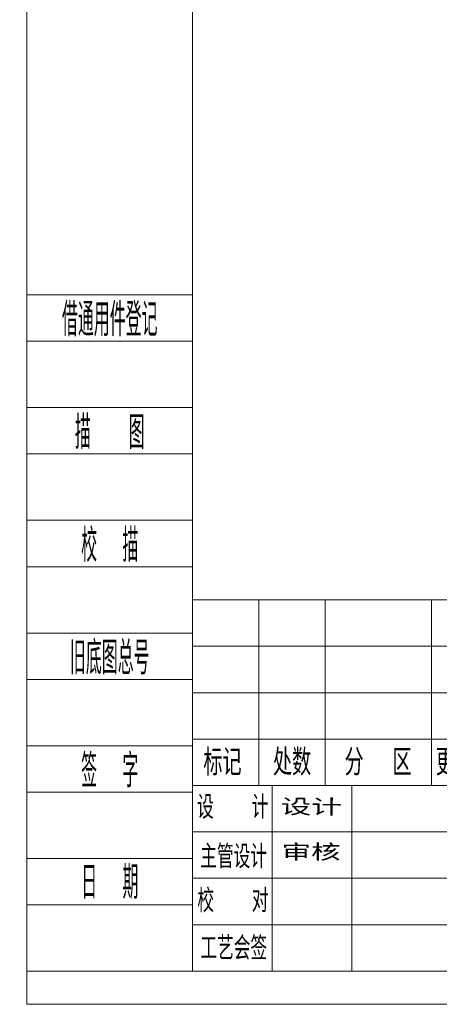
# Model space of a CAD drawing. Header units: millimetres. Extents: x -16 to 4241, y 0 to 4344.
# Tile 1 of 19: x -16 to 909, y 0 to 2172. Entities that reach past the tile are written whole.
import ezdxf
from ezdxf.enums import TextEntityAlignment as Align

# ---------------------------------------------------------------- set-up
doc = ezdxf.new("R2010")
doc.units = ezdxf.units.MM
for name, color, linetype, lineweight in [('1轮廓实线层', 7, 'Continuous', 18), ('2细线层', 4, 'Continuous', 13), ('6文字层', 3, 'Continuous', 13), ('图框层', 7, 'Continuous', 18)]:
    doc.layers.add(name, color=color, linetype=linetype, lineweight=lineweight)
doc.styles.add('PC_TEXTSTYLE', font='ISOCP.SHX', dxfattribs={"width": 0.707, "bigfont": 'GBCBIG.SHX'})
doc.styles.add('标准汉字', font='gbenor.shx', dxfattribs={"bigfont": 'gbcbig.shx'})

# ---------------------------------------------------------------- blocks, each defined once
blk = doc.blocks.new('ZwmFrameMain_A4^_^无分区图框^_^portrait')
at = {"layer": '1轮廓实线层'}
for q in [(0, 287), (180, 0)]:
    blk.add_line((0, 0), q, dxfattribs=at)
at = {"layer": '2细线层'}
for q in [(-25, 292), (185, -5)]:
    blk.add_line((-25, -5), q, dxfattribs=at)
blk = doc.blocks.new('ZwmFrameMain_附加栏')
at = {"layer": '2细线层'}
for p, q in [((-25, 102), (0, 102)), ((-25, 95), (0, 95)), ((-25, 85), (0, 85)), ((-25, 78), (0, 78)), ((-25, 68), (0, 68)), ((-25, 61), (0, 61)), ((-25, 51), (0, 51)), ((-25, 44), (0, 44)), ((-25, 34), (0, 34)), ((-25, 27), (0, 27)), ((-25, 17), (0, 17)), ((-25, 10), (0, 10)), ((-25, 0), (0, 0))]:
    blk.add_line(p, q, dxfattribs=at)
at = {"layer": '6文字层', "color": 3, "style": 'PC_TEXTSTYLE'}
for s, width, p in [('借通用件登记', 0.667, (-12.5, 98.5)), ('描   图', 0.6667, (-12.5, 81.5)), ('校  描', 0.667, (-12.5, 64.5)), ('旧底图总号', 0.667, (-12.5, 47.5)), ('签  字', 0.667, (-12.5, 30.5)), ('日  期', 0.667, (-12.49, 13.6))]:
    blk.add_text(s, height=5, dxfattribs=dict(at, width=width)).set_placement(p, align=Align.MIDDLE)
at = {"layer": '6文字层', "style": 'PC_TEXTSTYLE'}
for tag, width, p, p2 in [('借通用件登记', 0.671328, (-23.44, 86.36), (-1.25, 86.36)), ('描图', 2.120922, (-23.44, 69.36), (-1.25, 69.36)), ('校图', 2.149976, (-23.75, 52.06), (-1.25, 52.06)), ('旧底图总号', 0.761452, (-22.84, 35.67), (-1.86, 35.67)), ('签字', 2.026939, (-23.14, 18.37), (-1.56, 18.37)), ('日期', 1.89999, (-22.84, 1.37), (-2.17, 1.37))]:
    blk.add_attdef(tag, text='', height=5, dxfattribs=dict(at, width=width)).set_placement(p, p2, align=Align.FIT)

msp = doc.modelspace()

# ---------------------------------------------------------------- linework, layer by layer
at = {"layer": '1轮廓实线层'}
for p, q in [((365.62, 892.12), (2998.12, 892.12)), ((365.62, 73.12), (365.62, 892.12))]:
    msp.add_line(p, q, dxfattribs=at)
at = {"layer": '2细线层', "color": 6, "linetype": 'Continuous'}
for p, q in [((511.88, 482.62), (511.88, 892.12)), ((658.13, 482.62), (658.13, 892.12)), ((892.12, 482.62), (892.12, 892.12)), ((365.62, 789.75), (1535.63, 789.75)), ((365.62, 687.37), (1535.63, 687.37)), ((365.62, 585), (1535.63, 585)), ((365.62, 482.62), (2266.88, 482.62)), ((541.13, 73.12), (541.13, 482.62)), ((716.63, 73.12), (716.63, 482.62)), ((365.62, 380.25), (1535.63, 380.25)), ((365.62, 277.87), (1535.63, 277.87)), ((365.62, 175.5), (1535.63, 175.5))]:
    msp.add_line(p, q, dxfattribs=at)

# ---------------------------------------------------------------- block references
at = {"layer": '图框层', "xscale": 14.625, "yscale": 14.625, "zscale": 14.625}
for name in ['ZwmFrameMain_A4^_^无分区图框^_^portrait', 'ZwmFrameMain_附加栏']:
    msp.add_blockref(name, (365.62, 73.12), dxfattribs=at)

# ---------------------------------------------------------------- texts
at = {"layer": '6文字层', "color": 6, "attachment_point": 5, "style": '标准汉字'}
for s, insert, char_height, width in [('标记', (431.47, 533.79), 58.5, 170.3812), ('处数', (584.82, 533.79), 58.5, 167.4562), ('分  区', (774.51, 533.79), 58.5, 280.2777), ('更改文件号', (1007.07, 533.79), 58.5, 428.5125), ('设   计', (453.88, 434.77), 51.187, 293.3227), ('主管设计', (455.95, 325.78), 51.187, 295.6078), ('校   对', (454.45, 228.74), 51.187, 297.1617), ('工艺会签', (456.23, 123.84), 51.187, 296.8875)]:
    msp.add_mtext(s, dxfattribs=dict(at, insert=insert, char_height=char_height, width=width))
at = {"layer": '6文字层', "color": 6, "style": 'PC_TEXTSTYLE', "width": 2.681308, "flags": 8}
msp.add_attdef('设计', text=' ', height=36.56, rotation=359.57685, dxfattribs=at).set_placement((559.26, 417.04), (694.42, 416.04), align=Align.FIT)
at = {"layer": '6文字层', "color": 6, "style": 'PC_TEXTSTYLE', "width": 2.542374, "flags": 8}
msp.add_attdef('审核', text='', height=36.56, dxfattribs=at).set_placement((561.6, 316.72), (691.81, 316.72), align=Align.FIT)

doc.saveas('drawing.dxf')
